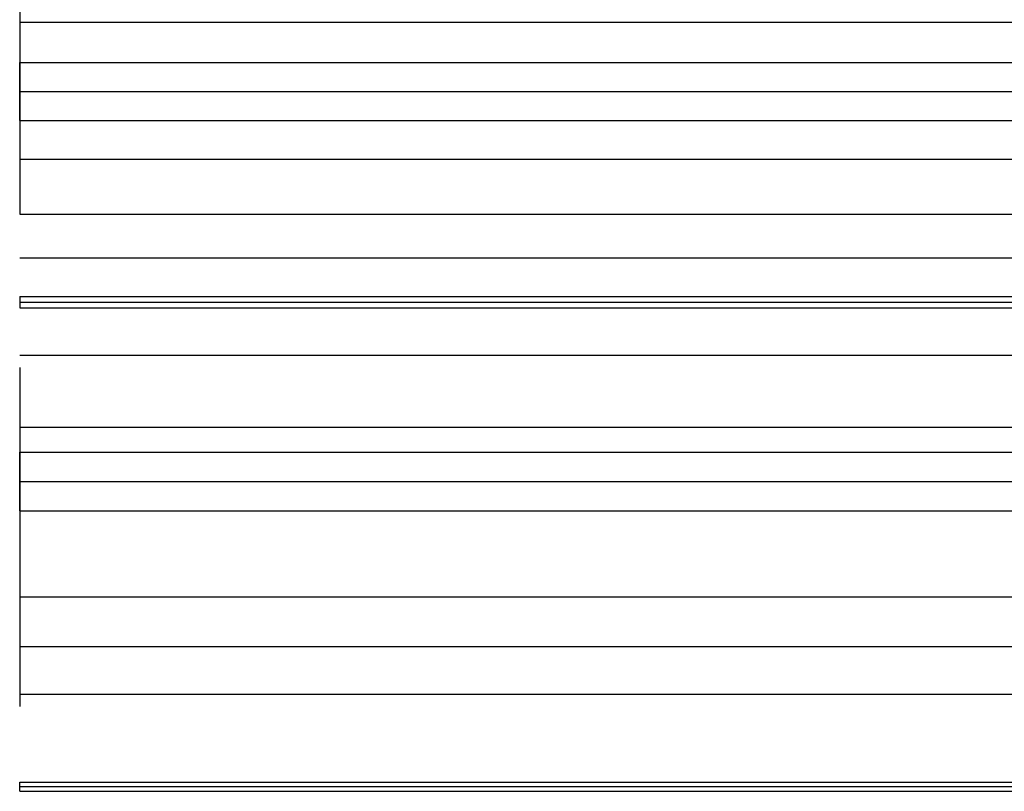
# Model space of a CAD drawing. Header units: millimetres. Extents: x -200 to 200, y -75 to 78.
# Tile 72 of 256: x -200 to -186, y 15 to 26. Entities that reach past the tile are written whole.
import ezdxf

# ---------------------------------------------------------------- set-up
doc = ezdxf.new("R2010")
doc.units = ezdxf.units.MM
doc.header["$MEASUREMENT"] = 0
doc.layers.add('LAYER 01', color=21, linetype='Continuous')

msp = doc.modelspace()

# ---------------------------------------------------------------- linework, layer by layer
at = {"layer": 'LAYER 01'}
for p, q in [((-200, 28.026, 74.14), (-200, 23.475, 77.203)), ((-200, 27.474, 78.232), (-200, 24.027, 73.111)), ((-200, 26.303, 71.58), (200, 26.303, 71.58)), ((-200, 24.854, 79.252), (-200, 25.71, 79.419)), ((-200, 25.71, 79.419), (200, 25.71, 79.419)), ((-200, 25.282, 79.335), (200, 25.282, 79.335)), ((-200, 24.854, 79.252), (200, 24.854, 79.252)), ((-200, 24.283, 72.939), (200, 24.283, 72.939)), ((-200, 23.475, 77.203), (200, 23.475, 77.203)), ((-200, 22.833, 67.761), (200, 22.833, 67.761)), ((-200, 22.264, 74.298), (-200, 22.096, 75.155)), ((-200, 22.264, 74.298), (200, 22.264, 74.298)), ((-200, 22.18, 74.726), (200, 22.18, 74.726)), ((-200, 22.096, 75.155), (200, 22.096, 75.155)), ((-200, 21.401, 69.729), (200, 21.401, 69.729)), ((-200, 21.22, 69.978), (-200, 16.228, 66.346)), ((-200, 20.338, 65.945), (-200, 17.11, 70.38)), ((-200, 20.338, 65.945), (200, 20.338, 65.945)), ((-200, 19.107, 71.833), (-200, 19.969, 71.697)), ((-200, 19.969, 71.697), (200, 19.969, 71.697)), ((-200, 19.538, 71.765), (200, 19.538, 71.765)), ((-200, 19.107, 71.833), (200, 19.107, 71.833)), ((-200, 17.842, 64.129), (200, 17.842, 64.129)), ((-200, 17.11, 70.38), (200, 17.11, 70.38)), ((-200, 16.41, 66.097), (200, 16.41, 66.097)), ((-200, 14.978, 68.065), (-200, 15.114, 68.927)), ((-200, 15.114, 68.927), (200, 15.114, 68.927)), ((-200, 15.046, 68.496), (200, 15.046, 68.496)), ((-200, 14.978, 68.065), (200, 14.978, 68.065))]:
    msp.add_line(p, q, dxfattribs=at)
at = {"layer": 'LAYER 01', "extrusion": (1, 0, 0)}
for points in [[(29.749, 76.701), (26.303, 71.58)], [(25.71, 79.419), (29.749, 76.701)], [(26.303, 71.58), (22.264, 74.298)], [(22.096, 75.155), (24.854, 79.252)], [(22.833, 67.761), (17.842, 64.129)], [(19.969, 71.697), (22.833, 67.761)], [(15.114, 68.927), (19.107, 71.833)], [(17.842, 64.129), (14.978, 68.065)]]:
    msp.add_lwpolyline(points, dxfattribs=at)

doc.saveas('drawing.dxf')
